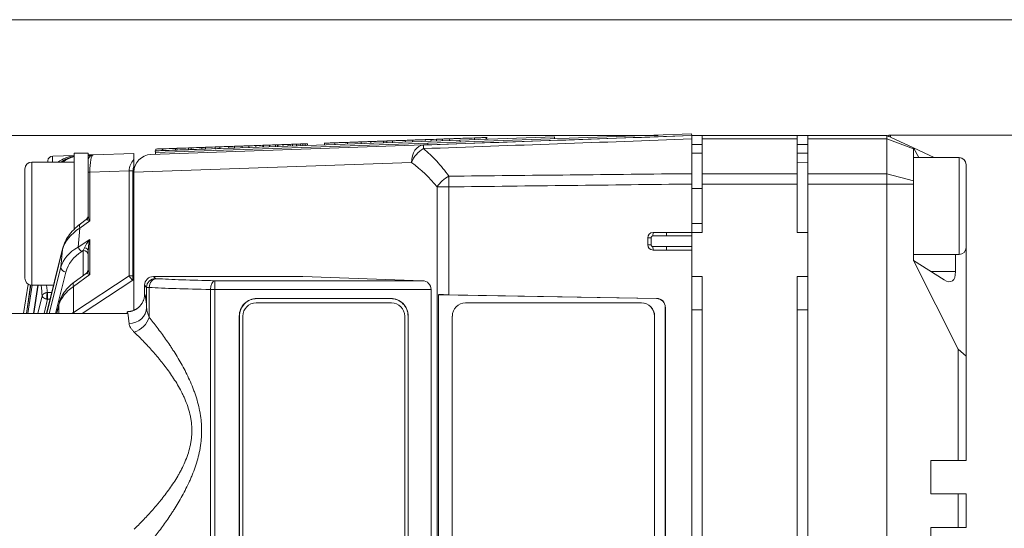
# Model space of a CAD drawing. Header units: millimetres. Extents: x 4 to 836, y 3 to 589.
# Tile 65 of 94: x 471 to 527, y 467 to 496. Entities that reach past the tile are written whole.
import ezdxf

# ---------------------------------------------------------------- set-up
doc = ezdxf.new("R2010")
doc.units = ezdxf.units.MM
doc.layers.add('1', color=7, linetype='Continuous', true_color=0xffffff)
doc.styles.add('ideas_simplex', font='simplex.shx')
doc.dimstyles.get("Standard").update_dxf_attribs({"dimtxt": 0.18, "dimasz": 0.18, "dimexe": 0.18, "dimexo": 0.0625, "dimgap": 0.09, "dimtad": 0, "dimtih": 1, "dimtoh": 1, "dimdec": 4, "dimzin": 0, "dimdsep": 46, "dimtxsty": 'Standard', "dimcen": 0.09, "dimadec": 0, "dimazin": 0, "dimtfac": 1, "dimtdec": 4, "dimtofl": 0, "dimtmove": 0, "dimatfit": 3, "dimfxl": 1, "dimtolj": 1, "dimtzin": 0, "dimarcsym": 0})

# ---------------------------------------------------------------- blocks, each defined once
blk = doc.blocks.new('_U2')
at = {"layer": '1', "color": 152, "lineweight": 13}
for p, q in [((507.108102, 489.161092), (439.083077, 489.161092)), ((507.108102, 435.161092), (439.083077, 435.161092))]:
    blk.add_line(p, q, dxfattribs=at)
at = {"layer": '1', "color": 27, "lineweight": 13}
blk.add_line((441.083077, 489.161092), (441.083077, 435.161092), dxfattribs=at)
at = {"layer": '1', "color": 87, "lineweight": 25}
for p, q in [((439.583077, 470.748592), (433.958077, 470.748592)), ((433.958077, 470.748592), (433.958077, 469.248592)), ((439.583077, 469.248592), (439.583077, 470.748592)), ((433.958077, 455.073592), (433.958077, 453.573592)), ((439.583077, 453.573592), (439.583077, 455.073592)), ((433.958077, 453.573592), (439.583077, 453.573592))]:
    blk.add_line(p, q, dxfattribs=at)
at = {"layer": '1', "color": 27, "lineweight": 18}
for points in [[(441.083077, 489.161092), (441.612058, 486.161094), (440.554096, 486.16109)], [(441.083077, 435.161092), (440.554096, 438.16109), (441.612058, 438.161094)]]:
    blk.add_solid(points, dxfattribs=at)
at = {"layer": '1', "color": 87, "linetype": 'Continuous', "lineweight": 25, "char_height": 3, "attachment_point": 7, "rotation": 90, "line_spacing_factor": 1.204819, "style": 'ideas_simplex'}
for s, insert in [('\\W1.1692;2.126', (439.429577, 455.021092)), ('\\W1.0362;54', (432.117077, 459.476092))]:
    blk.add_mtext(s, dxfattribs=dict(at, insert=insert))

msp = doc.modelspace()

# ---------------------------------------------------------------- linework, layer by layer
at = {"layer": '1', "color": 251, "linetype": 'Continuous', "lineweight": 18}
msp.add_line((595.158, 495.743), (450.562, 495.743), dxfattribs=at)
at = {"layer": '1', "color": 18, "linetype": 'Continuous', "lineweight": 18}
for p, q in [((494.014, 488.738), (509.005, 489.261)), ((494.017, 488.638), (509.008, 489.161)), ((509.008, 489.161), (509.005, 489.261)), ((478.523, 488.197), (494.014, 488.738)), ((493.759, 488.629), (494.017, 488.638)), ((494.017, 488.638), (494.014, 488.738)), ((478.527, 488.097), (478.523, 488.197)), ((491.944, 479.661), (484.244, 479.661)), ((483.494, 478.911), (483.494, 445.411)), ((492.694, 445.411), (492.694, 478.911))]:
    msp.add_line(p, q, dxfattribs=at)
at = {"layer": '1', "color": 9, "linetype": 'Continuous', "lineweight": 18}
for p, q in [((509.608, 489.161), (509.008, 489.161)), ((509.608, 488.969), (509.608, 489.161)), ((509.608, 489.161), (515.008, 489.161)), ((515.608, 489.161), (515.008, 489.161)), ((515.008, 489.161), (515.008, 488.969)), ((515.608, 489.161), (515.608, 488.969)), ((515.608, 489.161), (520.108, 489.161)), ((520.108, 489.161), (521.608, 488.462)), ((520.108, 488.969), (520.108, 489.161)), ((509.608, 487), (509.608, 488.969)), ((515.008, 488.969), (515.008, 487)), ((515.608, 487), (515.608, 488.969)), ((520.108, 487), (520.108, 488.969)), ((473.908, 484.161), (473.908, 488.161)), ((474.708, 488.161), (473.908, 488.161)), ((474.708, 487.771), (474.708, 488.161)), ((509.608, 488.161), (509.008, 488.161)), ((515.608, 488.161), (515.008, 488.161)), ((521.608, 488.462), (521.608, 488.404)), ((521.608, 488.462), (522.789, 487.911)), ((521.608, 488.462), (521.91, 487.911)), ((521.608, 488.404), (521.608, 486.587)), ((473.908, 487.661), (471.508, 487.661)), ((471.108, 487.261), (471.108, 482.974)), ((509.608, 486.41), (509.608, 487)), ((515.008, 487), (515.008, 486.41)), ((515.608, 486.41), (515.608, 487)), ((520.108, 486.41), (520.108, 487)), ((509.608, 483.661), (509.608, 486.41)), ((515.008, 483.661), (515.008, 486.41)), ((515.608, 486.41), (515.608, 437.912)), ((520.108, 437.912), (520.108, 486.41)), ((521.608, 486.587), (521.608, 486.41)), ((521.608, 486.41), (521.608, 482.067)), ((473.908, 483.825), (473.908, 484.161)), ((509.608, 483.661), (509.008, 483.661)), ((509.008, 482.661), (509.008, 483.661)), ((515.608, 483.661), (515.008, 483.661)), ((471.108, 482.974), (471.108, 481.061)), ((524.002, 482.411), (524.002, 481.449)), ((524.608, 482.811), (524.608, 476.628)), ((523.353, 480.972), (521.608, 482.067)), ((524.146, 477.034), (521.608, 482.067)), ((509.608, 481.161), (509.008, 481.161)), ((509.608, 443.161), (509.608, 481.161)), ((515.008, 443.161), (515.008, 481.161)), ((515.608, 481.161), (515.008, 481.161)), ((471.508, 480.661), (472.737, 480.661)), ((524.146, 477.034), (524.608, 476.628)), ((524.146, 470.711), (524.146, 477.034)), ((524.608, 476.628), (524.608, 470.711)), ((522.608, 470.711), (522.608, 468.811)), ((522.608, 470.711), (524.146, 470.711)), ((524.608, 470.711), (524.146, 470.711)), ((524.146, 468.811), (522.608, 468.811)), ((524.146, 468.811), (524.608, 468.811)), ((524.146, 466.911), (524.146, 468.811)), ((524.608, 468.811), (524.608, 466.911)), ((522.608, 466.911), (522.608, 465.011)), ((522.608, 466.911), (524.146, 466.911)), ((524.608, 466.911), (524.146, 466.911))]:
    msp.add_line(p, q, dxfattribs=at)
at = {"layer": '1', "color": 27, "linetype": 'Continuous', "lineweight": 13}
for p, q in [((520.308, 489.193), (520.308, 489.068)), ((524.208, 482.411), (524.208, 487.911)), ((474.796, 487.088), (474.708, 487.088)), ((477.038, 487.167), (474.796, 487.088)), ((474.796, 487.088), (474.796, 484.331)), ((477.038, 481.203), (477.038, 487.167)), ((477.038, 487.167), (477.251, 487.167)), ((477.251, 487.167), (477.251, 481.203)), ((474.796, 484.331), (474.235, 483.914)), ((474.235, 483.914), (474.133, 482.832)), ((474.133, 482.832), (474.796, 483.268)), ((474.796, 483.268), (474.796, 481.279)), ((473.247, 482.686), (472.345, 479.061)), ((473.153, 481.686), (473.247, 482.686)), ((474.419, 482.642), (474.334, 482.586)), ((474.419, 481.215), (474.419, 482.642)), ((472.49, 479.061), (473.153, 481.686)), ((473.439, 481.415), (472.845, 479.061)), ((474.796, 481.279), (473.875, 480.595)), ((473.875, 479.122), (477.038, 481.203)), ((477.24, 480.957), (474.357, 479.061)), ((477.038, 481.203), (477.251, 481.203)), ((477.24, 480.957), (477.251, 481.203)), ((477.308, 480.954), (477.24, 480.957)), ((477.251, 481.203), (477.308, 481.2)), ((478.411, 481.161), (478.527, 481.045)), ((481.903, 480.923), (493.713, 480.923)), ((481.903, 480.423), (481.903, 480.923)), ((471.436, 480.668), (471.194, 479.061)), ((471.279, 479.061), (471.522, 480.661)), ((471.835, 480.661), (471.592, 479.061)), ((471.859, 480.661), (471.619, 479.061)), ((472.4, 480.248), (472.636, 480.255)), ((473.875, 480.595), (473.875, 479.122)), ((478.028, 480.545), (477.912, 480.661)), ((478.028, 479.394), (478.028, 480.545)), ((478.173, 480.537), (478.173, 478.837)), ((481.65, 480.423), (481.903, 480.423)), ((481.65, 443.899), (481.65, 480.423)), ((494.194, 480.423), (481.903, 480.423)), ((481.903, 480.423), (481.903, 443.899)), ((471.841, 479.061), (472.094, 480.062)), ((472.4, 479.87), (472.196, 479.061)), ((472.539, 479.866), (472.4, 479.87)), ((484.296, 479.906), (484.296, 479.913)), ((491.894, 479.906), (491.894, 479.913)), ((473.041, 479.554), (472.919, 479.061)), ((473.041, 479.061), (473.041, 479.554))]:
    msp.add_line(p, q, dxfattribs=at)
at = {"layer": '1', "color": 27, "linetype": 'Continuous', "lineweight": 18}
for p, q in [((538.649, 489.193), (520.308, 489.193)), ((472.689, 487.991), (473.908, 488.033)), ((474.708, 488.061), (474.998, 488.071)), ((474.998, 488.071), (477.308, 488.152)), ((477.308, 488.152), (477.308, 487.805)), ((472.391, 487.661), (472.404, 487.738)), ((474.708, 487.088), (474.708, 487.771)), ((524.208, 487.911), (521.608, 487.911)), ((524.608, 482.811), (524.608, 487.511)), ((474.708, 484.587), (474.708, 487.088)), ((477.308, 487.088), (477.308, 487.403)), ((474.587, 484.392), (474.268, 484.155)), ((473.253, 482.733), (472.339, 479.061)), ((474.708, 481.536), (474.708, 482.603)), ((521.608, 482.411), (524.208, 482.411)), ((474.587, 481.34), (473.908, 480.836)), ((486.906, 481.161), (478.411, 481.161)), ((486.906, 481.161), (493.713, 480.923)), ((471.029, 479.061), (471.293, 480.724)), ((471.433, 480.668), (471.192, 479.061)), ((471.857, 480.661), (471.616, 479.061)), ((477.912, 480.161), (477.912, 480.661)), ((494.194, 443.899), (494.194, 480.423)), ((473.046, 479.627), (472.905, 479.061)), ((491.894, 479.913), (484.296, 479.913)), ((491.894, 479.906), (484.296, 479.906)), ((476.911, 479.061), (468.382, 479.061)), ((476.911, 479.061), (476.911, 479.161)), ((483.293, 478.911), (483.293, 445.411)), ((483.3, 478.911), (483.3, 445.411)), ((492.887, 445.409), (492.887, 478.914)), ((492.894, 445.409), (492.894, 478.914))]:
    msp.add_line(p, q, dxfattribs=at)
at = {"layer": '1', "color": 252, "linetype": 'Continuous', "lineweight": 18}
for p, q in [((478.273, 488.088), (493.759, 488.629)), ((509.008, 487), (509.008, 488.969)), ((515.608, 487.633), (515.008, 487.654)), ((477.308, 487.078), (477.308, 487.088)), ((477.308, 487.078), (477.308, 479.258)), ((509.008, 486.41), (509.008, 483.661)), ((509.608, 486.161), (509.008, 486.161)), ((509.008, 484.161), (509.608, 484.161)), ((506.808, 483.661), (507.576, 483.661)), ((507.576, 483.661), (509.008, 483.661)), ((506.508, 482.961), (506.508, 483.361)), ((507.576, 482.661), (506.808, 482.661)), ((509.008, 482.661), (507.576, 482.661)), ((509.008, 482.661), (509.008, 441.661)), ((494.614, 444.193), (494.614, 480.129)), ((494.614, 480.129), (507.011, 479.913)), ((507.018, 479.92), (495.206, 480.126)), ((496.152, 479.661), (506.146, 479.661)), ((506.146, 479.661), (506.153, 479.661)), ((507.502, 479.414), (507.502, 444.908)), ((507.509, 444.902), (507.509, 479.421)), ((495.402, 445.411), (495.402, 478.911)), ((506.895, 478.911), (506.895, 445.411)), ((506.902, 478.911), (506.902, 445.411))]:
    msp.add_line(p, q, dxfattribs=at)
at = {"layer": '1', "color": 7, "linetype": 'Continuous', "lineweight": 18}
for p, q in [((481.161, 488.389), (495.835, 488.901)), ((495.835, 488.901), (501.206, 489.089)), ((495.835, 488.901), (495.839, 488.801)), ((501.206, 489.089), (501.209, 488.989)), ((478.52, 488.297), (478.554, 488.298)), ((478.52, 488.297), (478.523, 488.197)), ((478.922, 488.311), (478.956, 488.312)), ((479.668, 488.337), (479.756, 488.34)), ((480.414, 488.363), (480.556, 488.368))]:
    msp.add_line(p, q, dxfattribs=at)
at = {"layer": '1', "color": 163, "linetype": 'Continuous', "lineweight": 18}
for p, q in [((483.459, 488.569), (483.463, 488.469)), ((483.84, 488.582), (483.843, 488.482)), ((484.232, 488.596), (484.235, 488.496)), ((484.623, 488.61), (484.627, 488.51)), ((484.665, 488.611), (484.669, 488.511)), ((485.004, 488.623), (485.007, 488.523)), ((485.342, 488.635), (485.346, 488.535)), ((485.47, 488.639), (485.473, 488.539)), ((485.49, 488.64), (485.494, 488.54)), ((485.776, 488.65), (485.779, 488.55)), ((486.061, 488.66), (486.064, 488.56)), ((486.189, 488.664), (486.193, 488.564)), ((486.316, 488.669), (486.319, 488.569)), ((486.548, 488.677), (486.551, 488.577)), ((486.78, 488.685), (486.783, 488.585)), ((486.908, 488.69), (486.911, 488.59)), ((487.036, 488.694), (487.039, 488.594)), ((487.164, 488.698), (487.167, 488.599)), ((478.55, 488.398), (478.554, 488.298)), ((478.918, 488.411), (478.922, 488.311)), ((478.953, 488.412), (478.956, 488.312)), ((479.665, 488.437), (479.668, 488.337)), ((479.752, 488.44), (479.756, 488.34)), ((480.411, 488.463), (480.414, 488.363)), ((480.552, 488.468), (480.556, 488.368)), ((481.157, 488.489), (481.161, 488.389)), ((481.364, 488.496), (481.368, 488.396)), ((481.915, 488.515), (481.919, 488.415)), ((482.189, 488.525), (482.193, 488.425)), ((482.687, 488.542), (482.691, 488.442)), ((483.015, 488.554), (483.018, 488.454))]:
    msp.add_line(p, q, dxfattribs=at)
at = {"layer": '1', "color": 5, "linetype": 'Continuous', "lineweight": 18}
for p, q in [((488.133, 488.745), (488.137, 488.632)), ((488.714, 488.765), (488.718, 488.653)), ((489.441, 488.79), (489.445, 488.678)), ((490.225, 488.818), (490.229, 488.705)), ((490.765, 488.837), (490.769, 488.724)), ((491.495, 488.85), (491.498, 488.75)), ((491.681, 488.756), (491.678, 488.869)), ((491.992, 488.88), (491.996, 488.767)), ((492.727, 488.893), (492.731, 488.793)), ((493.079, 488.905), (493.078, 488.918)), ((493.126, 488.919), (493.13, 488.807)), ((493.856, 488.945), (493.86, 488.832)), ((494.189, 488.944), (494.193, 488.844)), ((494.844, 488.867), (494.84, 488.979)), ((495.228, 488.993), (495.232, 488.88)), ((496.667, 489.03), (496.67, 488.93)), ((497.367, 488.955), (497.363, 489.067))]:
    msp.add_line(p, q, dxfattribs=at)
at = {"layer": '1', "color": 5, "linetype": 'Continuous', "lineweight": 13}
for p, q in [((494.5, 488.955), (494.504, 488.855)), ((497.314, 489.053), (497.318, 488.953))]:
    msp.add_line(p, q, dxfattribs=at)
at = {"layer": '1', "color": 9, "linetype": 'Continuous', "lineweight": 13}
for p, q in [((509.008, 488.661), (509.608, 488.661)), ((515.008, 488.969), (509.608, 488.969)), ((515.008, 488.661), (515.608, 488.661)), ((520.108, 488.969), (515.608, 488.969)), ((520.108, 488.969), (521.608, 488.404)), ((471.508, 482.82), (471.508, 487.661)), ((509.608, 487), (515.008, 487)), ((515.608, 487), (520.108, 487)), ((520.108, 487), (521.608, 486.587)), ((515.008, 486.41), (509.608, 486.41)), ((520.108, 486.41), (515.608, 486.41)), ((520.108, 486.41), (521.608, 486.41)), ((471.508, 480.661), (471.508, 482.82)), ((522.594, 481.449), (524.002, 481.449))]:
    msp.add_line(p, q, dxfattribs=at)
at = {"layer": '1', "color": 252, "linetype": 'Continuous', "lineweight": 13}
for p, q in [((493.087, 487.629), (477.308, 487.078)), ((495.206, 486.25), (494.534, 486.25)), ((494.534, 438.072), (494.534, 486.25)), ((495.206, 486.25), (495.206, 480.126)), ((506.807, 483.463), (506.808, 483.661)), ((507.576, 483.461), (507.576, 483.661)), ((506.705, 483.361), (506.508, 483.361)), ((506.705, 483.361), (506.705, 482.961)), ((509.008, 483.461), (507.576, 483.461)), ((506.705, 482.961), (506.508, 482.961)), ((506.807, 482.859), (506.808, 482.661)), ((507.576, 482.861), (509.008, 482.861)), ((507.576, 482.861), (507.576, 482.661)), ((507.011, 479.913), (507.018, 479.92)), ((507.509, 479.421), (507.502, 479.414)), ((506.902, 478.911), (506.895, 478.911))]:
    msp.add_line(p, q, dxfattribs=at)
at = {"layer": '1', "color": 251, "linetype": 'Continuous', "lineweight": 13}
for p, q in [((509.608, 479.262), (509.008, 479.262)), ((515.608, 479.262), (515.008, 479.262))]:
    msp.add_line(p, q, dxfattribs=at)
at = {"layer": '1', "color": 27, "linetype": 'Continuous', "lineweight": 18}
for centre, radius, start, end in [((520.308, 488.993), 0.2, 90, 135.0563), ((475.008, 487.771), 0.3, 92, 180), ((472.7, 487.691), 0.3, 92, 171), ((524.208, 487.511), 0.4, 0, 90), ((474.408, 484.633), 0.3, 302.6554, 0), ((524.208, 482.811), 0.4, 270, 0), ((474.408, 481.581), 0.3, 302.6554, 0), ((484.296, 478.912), 1.001, 90, 180.0209), ((484.296, 478.912), 0.994, 90, 180.0281), ((491.894, 478.914), 0.999, 359.9721, 90), ((491.894, 478.914), 0.992, 359.9719, 90)]:
    msp.add_arc(centre, radius, start, end, dxfattribs=at)
at = {"layer": '1', "color": 252, "linetype": 'Continuous', "lineweight": 18}
for centre, radius, start, end in [((478.308, 487.088), 1, 92, 180), ((506.808, 483.361), 0.3, 90, 180), ((506.808, 482.961), 0.3, 180, 270)]:
    msp.add_arc(centre, radius, start, end, dxfattribs=at)
at = {"layer": '1', "color": 9, "linetype": 'Continuous', "lineweight": 18}
for centre, start, end in [((471.508, 487.261), 90, 180), ((471.508, 481.061), 180, 270)]:
    msp.add_arc(centre, 0.4, start, end, dxfattribs=at)
at = {"layer": '1', "color": 18, "linetype": 'Continuous', "lineweight": 18}
for centre, start, end in [((484.244, 478.911), 90, 180), ((491.944, 478.911), 0, 90)]:
    msp.add_arc(centre, 0.75, start, end, dxfattribs=at)
at = {"layer": '1', "color": 252, "linetype": 'Continuous', "lineweight": 13}
for centre, major_axis, ratio, start_param, end_param in [((493.794, 487.629), (0.035, -0.999), 0.706891, 3.141593, 4.687709), ((493.794, 487.629), (0.035, -0.999), 0.011831, 3.141593, 3.794893), ((493.794, 487.629), (-0.585, -0.811), 0.629764, 4.040123, 5.139183), ((488.772, 481.661), (7.367, 0), 0.99939, 0.672925, 0.945109), ((495.241, 486.25), (-0.782, -0.624), 0.529088, 4.35424, 5.298143), ((495.241, 486.25), (0.012, -1), 0.034897, 4.060942, 4.711977)]:
    msp.add_ellipse(centre, major_axis=major_axis, ratio=ratio, start_param=start_param, end_param=end_param, dxfattribs=at)
at = {"layer": '1', "color": 27, "linetype": 'Continuous', "lineweight": 18}
for centre, major_axis, ratio, start_param, end_param in [((474.16, 486.041), (0, -2), 1, 3.267759, 3.767923), ((474.254, 486.044), (1.463, 1.452), 0.943902, 0.991435, 1.392315), ((474.366, 486.048), (1.567, 1.354), 0.94297, 1.115726, 1.464481), ((473.544, 482.661), (0.291, -0.073), 0.80794, 3.141586, 3.339982), ((478.412, 480.661), (0.354, -0.354), 0.998783, 2.356803, 3.926382), ((493.695, 480.423), (0, -0.5), 0.998473, 1.570796, 3.106686), ((473.337, 479.554), (0.291, -0.073), 0.807933, 3.14158, 3.440715)]:
    msp.add_ellipse(centre, major_axis=major_axis, ratio=ratio, start_param=start_param, end_param=end_param, dxfattribs=at)
at = {"layer": '1', "color": 27, "linetype": 'Continuous', "lineweight": 13}
for centre, major_axis, ratio, start_param, end_param in [((475.008, 487.771), (0.582, 0.02), 0.515554, 1.570796, 2.094727), ((475.008, 487.071), (0.009, -1), 0.211935, 3.147017, 4.693133), ((472.7, 487.691), (-0.296, 0.047), 0.49948, 0, 0.499489), ((472.7, 487.691), (-0.01, 0.3), 0.060338, 0, 1.667847), ((478.24, 487.184), (1.202, 0.042), 0.831726, 2.429492, 3.116912), ((478.24, 487.184), (0.99, 0.035), 0.706891, 2.774239, 3.116912), ((474.447, 483.914), (0.179, -0.241), 0.626002, 3.141598, 4.277116), ((474.408, 483.885), (0.215, 0.517), 0.179539, 6.224986, 6.575113), ((474.408, 484.587), (-0.3, 0), 0.919568, 2.392797, 3.141593), ((475.008, 484.331), (0.388, -0.083), 0.13042, 3.377338, 4.162736), ((475.008, 484.331), (0.265, -0.346), 0.403982, 3.626829, 4.412227), ((476.229, 482.564), (3.018, 0.421), 0.653782, 2.198014, 2.870907), ((475.008, 483.268), (0.541, 0.66), 0.194741, 1.728932, 2.514331), ((475.008, 483.268), (0.223, 0.939), 0.214071, 1.621477, 2.406875), ((476.111, 481.32), (3.007, -0.015), 0.665515, 2.292379, 2.965272), ((476.101, 481.074), (2.708, 0.085), 0.747925, 2.25766, 2.930553), ((474.345, 482.832), (0.165, -0.251), 0.641183, 4.313379, 5.439671), ((474.408, 482.874), (0.206, 0.477), 0.213451, 4.29955, 4.640444), ((474.408, 482.396), (-0.3, 0), 0.819152, 3.141593, 4.677482), ((474.408, 482.603), (-0.3, 0), 0.669801, 3.141593, 4.419012), ((473.45, 481.661), (0.291, -0.073), 0.813646, 3.342716, 4.879859), ((474.408, 480.833), (0.215, 0.517), 0.179539, 6.224986, 6.57513), ((474.408, 481.536), (-0.3, 0), 0.919568, 2.392797, 3.141593), ((475.008, 481.279), (0.388, -0.083), 0.13042, 3.377338, 4.162736), ((475.008, 481.279), (0.265, -0.346), 0.403982, 3.626829, 4.412227), ((474.087, 480.595), (0.179, -0.241), 0.626002, 3.141615, 4.277116), ((477.251, 481.203), (0.165, -0.251), 0.641183, 4.313379, 5.439671), ((478.527, 480.545), (0.354, 0.354), 0.998783, 0.786007, 2.355586), ((478.6, 480.537), (-0.029, -0.499), 0.85348, 3.208612, 4.761242), ((479.027, 481.046), (0.5, 0), 0.034921, 3.176499, 3.689033), ((486.712, 481.209), (9.5, 0), 0.034921, 3.689033, 4.181678), ((481.903, 480.423), (-0.01, -0.5), 0.506068, 3.182067, 4.72276), ((472.681, 484.172), (0.389, 4.61), 0.116516, 2.446381, 2.681235), ((475.996, 479.339), (2.998, 0.19), 0.628654, 2.316271, 2.927136), ((479.027, 480.546), (1, 0), 0.01746, 3.176499, 3.689033), ((486.712, 480.709), (10, 0), 0.033175, 3.689033, 4.181678), ((477.91, 472.411), (0, -7.75), 0.034921, 2.693011, 3.137089), ((475.996, 477.704), (2.998, -0.19), 0.628654, 2.396118, 2.443527), ((474.087, 479.122), (0.165, -0.251), 0.641183, 4.313379, 4.539851), ((476.911, 472.411), (0, -6.75), 0.040094, 2.693011, 3.141593), ((477.028, 479.394), (-0.997, -0.072), 0.900618, 1.505546, 3.061206), ((477.319, 478.837), (-0.742, -0.671), 0.740007, 0.981103, 2.256665)]:
    msp.add_ellipse(centre, major_axis=major_axis, ratio=ratio, start_param=start_param, end_param=end_param, dxfattribs=at)
at = {"layer": '1', "color": 9, "linetype": 'Continuous', "lineweight": 18}
msp.add_ellipse((522.847, 482.863), major_axis=(0.937, -1.974), ratio=0.341999, start_param=5.79051, end_param=6.907708, dxfattribs=at)
at = {"layer": '1', "color": 252, "linetype": 'Continuous', "lineweight": 18}
for centre, major_axis, ratio, start_param, end_param in [((495.241, 480.09), (1, -0.019), 0.034915, 1.606356, 2.249654), ((496.152, 478.911), (0, -0.75), 0.999391, 3.141593, 4.712389), ((506.146, 478.911), (0, -0.75), 0.999391, 1.570796, 3.141593), ((506.153, 478.911), (0, 0.75), 0.999391, 4.712389, 6.283185), ((507.001, 479.413), (0.428, 0.26), 0.997308, 5.738019, 7.288937), ((507.008, 479.419), (0.428, 0.26), 0.997308, 5.738019, 7.288937)]:
    msp.add_ellipse(centre, major_axis=major_axis, ratio=ratio, start_param=start_param, end_param=end_param, dxfattribs=at)
msp.add_open_spline([(493.759, 488.629), (498.842, 488.806), (503.925, 488.984), (509.008, 489.161)], degree=3, dxfattribs=at)
for points in [[(509.008, 489.161), (509.008, 489.161), (509.008, 489.153), (509.008, 489.128), (509.008, 489.095), (509.008, 489.055), (509.008, 489), (509.008, 488.969)], [(509.008, 487), (509.008, 486.957), (509.008, 486.868), (509.008, 486.771), (509.008, 486.67), (509.008, 486.568), (509.008, 486.463), (509.008, 486.41)]]:
    msp.add_open_spline(points, degree=3, knots=[0, 0, 0, 0, 0.25, 0.5, 0.5, 0.75, 1, 1, 1, 1], dxfattribs=at)
at = {"layer": '1', "color": 9, "linetype": 'Continuous', "lineweight": 18}
msp.add_open_spline([(520.108, 489.161), (520.108, 489.161), (520.116, 489.157), (520.138, 489.147), (520.142, 489.145), (520.153, 489.14), (520.159, 489.137), (520.178, 489.129), (520.193, 489.122), (520.21, 489.114)], degree=3, knots=[0, 0, 0, 0, 0.5, 0.5, 0.625, 0.625, 0.75, 0.75, 1, 1, 1, 1], dxfattribs=at)
at = {"layer": '1', "color": 163, "linetype": 'Continuous', "lineweight": 18}
for points in [[(483.015, 488.554), (483.163, 488.559), (483.311, 488.564), (483.459, 488.569)], [(483.459, 488.569), (483.586, 488.574), (483.713, 488.578), (483.84, 488.582)], [(483.84, 488.582), (483.97, 488.587), (484.101, 488.591), (484.232, 488.596)], [(484.232, 488.596), (484.362, 488.601), (484.493, 488.605), (484.623, 488.61)], [(484.623, 488.61), (484.637, 488.61), (484.651, 488.611), (484.665, 488.611)], [(484.665, 488.611), (484.778, 488.615), (484.891, 488.619), (485.004, 488.623)], [(485.004, 488.623), (485.116, 488.627), (485.229, 488.631), (485.342, 488.635)], [(485.342, 488.635), (485.385, 488.636), (485.427, 488.638), (485.47, 488.639)], [(485.47, 488.639), (485.477, 488.64), (485.484, 488.64), (485.49, 488.64)], [(485.49, 488.64), (485.585, 488.643), (485.681, 488.647), (485.776, 488.65)], [(485.776, 488.65), (485.871, 488.653), (485.966, 488.657), (486.061, 488.66)], [(486.061, 488.66), (486.104, 488.661), (486.146, 488.663), (486.189, 488.664)], [(486.189, 488.664), (486.231, 488.666), (486.273, 488.667), (486.316, 488.669)], [(486.316, 488.669), (486.393, 488.672), (486.47, 488.674), (486.548, 488.677)], [(486.548, 488.677), (486.625, 488.68), (486.702, 488.682), (486.78, 488.685)], [(486.78, 488.685), (486.823, 488.687), (486.865, 488.688), (486.908, 488.69)], [(486.908, 488.69), (486.951, 488.691), (486.993, 488.692), (487.036, 488.694)], [(487.036, 488.694), (487.078, 488.695), (487.121, 488.697), (487.164, 488.698)], [(478.55, 488.398), (478.673, 488.402), (478.796, 488.406), (478.918, 488.411)], [(478.554, 488.298), (478.676, 488.302), (478.799, 488.306), (478.922, 488.311)], [(478.918, 488.411), (478.93, 488.411), (478.941, 488.411), (478.953, 488.412)], [(478.922, 488.311), (478.933, 488.311), (478.945, 488.311), (478.956, 488.312)], [(478.953, 488.412), (479.19, 488.42), (479.427, 488.428), (479.665, 488.437)], [(478.956, 488.312), (479.194, 488.32), (479.431, 488.328), (479.668, 488.337)], [(479.665, 488.437), (479.694, 488.438), (479.723, 488.439), (479.752, 488.44)], [(479.668, 488.337), (479.697, 488.338), (479.727, 488.339), (479.756, 488.34)], [(479.752, 488.44), (479.972, 488.447), (480.191, 488.455), (480.411, 488.463)], [(479.756, 488.34), (479.975, 488.347), (480.195, 488.355), (480.414, 488.363)], [(480.411, 488.463), (480.458, 488.464), (480.505, 488.466), (480.552, 488.468)], [(480.414, 488.363), (480.461, 488.364), (480.509, 488.366), (480.556, 488.368)], [(480.552, 488.468), (480.754, 488.475), (480.956, 488.482), (481.157, 488.489)], [(480.556, 488.368), (480.757, 488.375), (480.959, 488.382), (481.161, 488.389)], [(481.157, 488.489), (481.226, 488.491), (481.295, 488.494), (481.364, 488.496)], [(481.161, 488.389), (481.23, 488.391), (481.299, 488.394), (481.368, 488.396)], [(481.364, 488.496), (481.548, 488.502), (481.732, 488.509), (481.915, 488.515)], [(481.915, 488.515), (482.007, 488.518), (482.098, 488.522), (482.189, 488.525)], [(481.919, 488.415), (482.01, 488.418), (482.102, 488.422), (482.193, 488.425)], [(482.189, 488.525), (482.355, 488.531), (482.521, 488.536), (482.687, 488.542)], [(482.687, 488.542), (482.796, 488.546), (482.906, 488.55), (483.015, 488.554)], [(482.691, 488.442), (482.8, 488.446), (482.909, 488.45), (483.018, 488.454)]]:
    msp.add_open_spline(points, degree=3, dxfattribs=at)
at = {"layer": '1', "color": 5, "linetype": 'Continuous', "lineweight": 18}
for points, knots in [([(489.441, 488.778), (489.129, 488.767), (488.816, 488.756), (488.504, 488.745), (488.438, 488.743), (488.364, 488.74), (488.297, 488.738), (488.259, 488.737), (488.221, 488.735), (488.184, 488.734), (488.15, 488.733), (488.133, 488.732), (488.133, 488.732)], [0, 0, 0, 0, 0.721271, 0.721271, 0.721271, 0.848963, 0.848963, 0.848963, 0.935566, 0.935566, 0.935566, 1, 1, 1, 1]), ([(489.441, 488.778), (489.32, 488.774), (489.199, 488.77), (489.078, 488.765), (489.006, 488.763), (488.936, 488.76), (488.872, 488.758), (488.836, 488.757), (488.8, 488.756), (488.764, 488.754), (488.731, 488.753), (488.715, 488.753), (488.715, 488.753)], [0, 0, 0, 0, 0.485913, 0.485913, 0.485913, 0.724454, 0.724454, 0.724454, 0.882072, 0.882072, 0.882072, 1, 1, 1, 1]), ([(490.244, 488.806), (490.17, 488.803), (490.097, 488.801), (490.023, 488.798), (489.858, 488.793), (489.724, 488.788), (489.487, 488.78), (489.442, 488.778), (489.441, 488.778)], [0, 0, 0, 0, 0.250857, 0.250857, 0.250857, 0.724454, 0.724454, 1, 1, 1, 1]), ([(491.678, 488.856), (491.679, 488.856), (491.631, 488.854), (491.532, 488.851), (491.218, 488.84), (490.905, 488.829), (490.591, 488.818), (490.531, 488.816), (490.455, 488.813), (490.385, 488.811), (490.349, 488.81), (490.313, 488.808), (490.277, 488.807), (490.242, 488.806), (490.225, 488.805), (490.225, 488.805)], [0, 0, 0, 0, 0.144603, 0.144603, 0.144603, 0.782041, 0.782041, 0.782041, 0.883593, 0.883593, 0.883593, 0.947526, 0.947526, 0.947526, 1, 1, 1, 1]), ([(491.495, 488.85), (491.374, 488.845), (491.253, 488.841), (491.133, 488.837), (491.067, 488.835), (490.993, 488.832), (490.926, 488.83), (490.889, 488.829), (490.853, 488.827), (490.816, 488.826), (490.781, 488.825), (490.764, 488.824), (490.766, 488.824)], [0, 0, 0, 0, 0.500224, 0.500224, 0.500224, 0.729402, 0.729402, 0.729402, 0.880565, 0.880565, 0.880565, 1, 1, 1, 1]), ([(491.988, 488.867), (491.89, 488.863), (491.788, 488.86), (491.68, 488.856), (491.618, 488.854), (491.556, 488.852), (491.495, 488.85)], [0, 0, 0, 0, 0.564288, 0.564288, 0.564288, 1, 1, 1, 1]), ([(492.727, 488.893), (492.605, 488.888), (492.482, 488.884), (492.36, 488.88), (492.285, 488.877), (492.217, 488.875), (492.157, 488.873), (492.118, 488.871), (492.079, 488.87), (492.041, 488.869), (492.007, 488.868), (491.991, 488.867), (491.992, 488.867)], [0, 0, 0, 0, 0.458271, 0.458271, 0.458271, 0.700604, 0.700604, 0.700604, 0.877903, 0.877903, 0.877903, 1, 1, 1, 1]), ([(493.856, 488.932), (493.738, 488.928), (493.619, 488.924), (493.5, 488.92), (493.451, 488.918), (493.372, 488.915), (493.297, 488.913), (493.258, 488.911), (493.219, 488.91), (493.18, 488.909), (493.145, 488.907), (493.127, 488.907), (493.127, 488.907)], [0, 0, 0, 0, 0.58073, 0.58073, 0.58073, 0.772946, 0.772946, 0.772946, 0.900161, 0.900161, 0.900161, 1, 1, 1, 1]), ([(494.84, 488.967), (494.842, 488.967), (494.826, 488.966), (494.794, 488.965), (494.769, 488.964), (494.744, 488.963), (494.719, 488.962), (494.658, 488.96), (494.585, 488.958), (494.5, 488.955)], [0, 0, 0, 0, 0.246724, 0.246724, 0.246724, 0.478042, 0.478042, 0.478042, 1, 1, 1, 1]), ([(496.667, 489.03), (496.311, 489.018), (495.955, 489.005), (495.599, 488.993), (495.533, 488.991), (495.459, 488.988), (495.392, 488.986), (495.355, 488.984), (495.317, 488.983), (495.279, 488.982), (495.245, 488.981), (495.228, 488.98), (495.229, 488.98)], [0, 0, 0, 0, 0.745945, 0.745945, 0.745945, 0.861851, 0.861851, 0.861851, 0.940642, 0.940642, 0.940642, 1, 1, 1, 1]), ([(497.314, 489.053), (497.289, 489.052), (497.263, 489.051), (497.237, 489.05), (497.172, 489.048), (497.097, 489.045), (497.031, 489.043), (496.909, 489.039), (496.788, 489.035), (496.667, 489.03)], [0, 0, 0, 0, 0.127562, 0.127562, 0.127562, 0.401794, 0.401794, 0.401794, 1, 1, 1, 1])]:
    msp.add_open_spline(points, degree=3, knots=knots, dxfattribs=at)
for points in [[(492.678, 488.891), (492.469, 488.884), (492.272, 488.877), (492.059, 488.869)], [(493.127, 488.907), (492.993, 488.902), (492.86, 488.897), (492.727, 488.893)], [(494.5, 488.955), (494.075, 488.94), (493.858, 488.932), (493.856, 488.932)], [(494.326, 488.949), (494.326, 488.949), (494.281, 488.947), (494.189, 488.944)], [(495.237, 488.98), (495.094, 488.975), (494.954, 488.971), (494.808, 488.965)], [(497.364, 489.055), (497.363, 489.055), (497.346, 489.054), (497.314, 489.053)]]:
    msp.add_open_spline(points, degree=3, dxfattribs=at)
at = {"layer": '1', "color": 252, "linetype": 'Continuous', "lineweight": 13}
for points in [[(509.008, 488.969), (503.925, 488.787), (498.842, 488.605), (493.759, 488.423)], [(495.206, 486.856), (499.807, 486.905), (504.407, 486.953), (509.008, 487)], [(509.008, 486.41), (504.407, 486.358), (499.807, 486.305), (495.206, 486.25)], [(507.576, 483.461), (507.32, 483.461), (507.064, 483.462), (506.807, 483.463)], [(506.807, 482.859), (507.064, 482.86), (507.32, 482.861), (507.576, 482.861)]]:
    msp.add_open_spline(points, degree=3, dxfattribs=at)
for points, knots in [([(493.759, 488.423), (493.89, 488.315), (494.019, 488.202), (494.271, 487.965), (494.394, 487.841), (494.636, 487.58), (494.754, 487.444), (494.985, 487.159), (495.097, 487.011), (495.206, 486.856)], [0, 0, 0, 0, 0.25, 0.25, 0.5, 0.5, 0.75, 0.75, 1, 1, 1, 1]), ([(506.807, 483.463), (506.8, 483.463), (506.794, 483.462), (506.781, 483.46), (506.774, 483.458), (506.762, 483.453), (506.756, 483.45), (506.745, 483.442), (506.739, 483.438), (506.73, 483.429), (506.726, 483.424), (506.718, 483.412), (506.715, 483.406), (506.71, 483.394), (506.708, 483.388), (506.705, 483.375), (506.705, 483.368), (506.705, 483.361)], [0, 0, 0, 0, 0.125, 0.125, 0.25, 0.25, 0.375, 0.375, 0.5, 0.5, 0.625, 0.625, 0.75, 0.75, 0.875, 0.875, 1, 1, 1, 1]), ([(506.705, 482.961), (506.705, 482.954), (506.705, 482.948), (506.708, 482.935), (506.71, 482.928), (506.715, 482.916), (506.718, 482.91), (506.726, 482.899), (506.73, 482.894), (506.739, 482.884), (506.745, 482.88), (506.756, 482.873), (506.762, 482.869), (506.774, 482.864), (506.78, 482.862), (506.794, 482.86), (506.8, 482.859), (506.807, 482.859)], [0, 0, 0, 0, 0.125, 0.125, 0.25, 0.25, 0.375, 0.375, 0.5, 0.5, 0.625, 0.625, 0.75, 0.75, 0.875, 0.875, 1, 1, 1, 1])]:
    msp.add_open_spline(points, degree=3, knots=knots, dxfattribs=at)
at = {"layer": '1', "color": 27, "linetype": 'Continuous', "lineweight": 18}
for points, knots in [([(477.308, 487.805), (477.308, 487.793), (477.308, 487.78), (477.308, 487.752), (477.308, 487.737), (477.308, 487.713), (477.308, 487.705), (477.308, 487.689), (477.308, 487.664), (477.308, 487.638), (477.308, 487.603), (477.308, 487.585), (477.308, 487.549), (477.308, 487.531), (477.308, 487.476), (477.308, 487.44), (477.308, 487.403)], [0, 0, 0, 0, 0.125, 0.125, 0.25, 0.25, 0.3125, 0.3125, 0.375, 0.5, 0.5, 0.625, 0.625, 0.75, 0.75, 1, 1, 1, 1]), ([(474.268, 484.155), (474.195, 484.101), (473.995, 483.939), (473.708, 483.643), (473.445, 483.258), (473.312, 482.947), (473.262, 482.769), (473.253, 482.733)], [0, 0, 0, 0, 0.134797, 0.392747, 0.659473, 0.931618, 1, 1, 1, 1]), ([(473.908, 480.836), (473.84, 480.785), (473.654, 480.634), (473.392, 480.355), (473.168, 480), (473.077, 479.751), (473.046, 479.627)], [0, 0, 0, 0, 0.149048, 0.433243, 0.725524, 1, 1, 1, 1]), ([(472.4, 480.248), (472.4, 480.247), (472.4, 480.245), (472.399, 480.241), (472.399, 480.238), (472.398, 480.234), (472.398, 480.23), (472.398, 480.226), (472.397, 480.222), (472.397, 480.217), (472.397, 480.213), (472.396, 480.208), (472.396, 480.203), (472.396, 480.199), (472.395, 480.194), (472.395, 480.188), (472.395, 480.183), (472.395, 480.178), (472.394, 480.173), (472.394, 480.167), (472.394, 480.161), (472.394, 480.156), (472.394, 480.15), (472.393, 480.144), (472.393, 480.139), (472.393, 480.133), (472.393, 480.127), (472.393, 480.121), (472.393, 480.115), (472.393, 480.109), (472.393, 480.103), (472.393, 480.098), (472.393, 480.092), (472.392, 480.086), (472.392, 480.08), (472.392, 480.074), (472.392, 480.066), (472.392, 480.056), (472.393, 480.044), (472.393, 480.031), (472.393, 480.018), (472.393, 480.006), (472.393, 479.993), (472.394, 479.981), (472.394, 479.968), (472.395, 479.956), (472.395, 479.944), (472.396, 479.932), (472.396, 479.92), (472.397, 479.909), (472.398, 479.898), (472.398, 479.888), (472.399, 479.879), (472.4, 479.873), (472.4, 479.87)], [0, 0, 0, 0, 0.01571, 0.031336, 0.046877, 0.062333, 0.077705, 0.092994, 0.108197, 0.123317, 0.138353, 0.153305, 0.168173, 0.182957, 0.197657, 0.212274, 0.226807, 0.241256, 0.255622, 0.269905, 0.284105, 0.298221, 0.312254, 0.326204, 0.340071, 0.353855, 0.367557, 0.381175, 0.394711, 0.408164, 0.421535, 0.434823, 0.448029, 0.461152, 0.474194, 0.487153, 0.50003, 0.526623, 0.553564, 0.580855, 0.608496, 0.636488, 0.664832, 0.693528, 0.722576, 0.751978, 0.781735, 0.811846, 0.842313, 0.873135, 0.904315, 0.935852, 0.967747, 1, 1, 1, 1]), ([(476.911, 479.161), (476.915, 479.161), (476.919, 479.161), (476.927, 479.161), (476.931, 479.161), (476.944, 479.162), (476.968, 479.163), (476.993, 479.164), (477.042, 479.169), (477.075, 479.174), (477.123, 479.184), (477.139, 479.187), (477.171, 479.195), (477.187, 479.2), (477.234, 479.214), (477.295, 479.236), (477.369, 479.271), (477.412, 479.295), (477.44, 479.312), (477.454, 479.321), (477.522, 479.367), (477.572, 479.408), (477.642, 479.477), (477.664, 479.501), (477.695, 479.54), (477.705, 479.553), (477.725, 479.579), (477.734, 479.592), (477.78, 479.66), (477.81, 479.718), (477.842, 479.793), (477.848, 479.809), (477.859, 479.84), (477.864, 479.855), (477.878, 479.903), (477.886, 479.934), (477.905, 480.03), (477.912, 480.095), (477.912, 480.161)], [0, 0, 0, 0, 0.007812, 0.007812, 0.015625, 0.015625, 0.03125, 0.0625, 0.0625, 0.125, 0.125, 0.15625, 0.15625, 0.1875, 0.1875, 0.25, 0.3125, 0.34375, 0.34375, 0.375, 0.375, 0.5, 0.5, 0.5625, 0.5625, 0.59375, 0.59375, 0.625, 0.625, 0.75, 0.75, 0.78125, 0.78125, 0.8125, 0.8125, 0.875, 0.875, 1, 1, 1, 1])]:
    msp.add_open_spline(points, degree=3, knots=knots, dxfattribs=at)
at = {"layer": '1', "color": 27, "linetype": 'Continuous', "lineweight": 13}
for points, knots in [([(472.094, 480.062), (472.094, 480.064), (472.095, 480.068), (472.097, 480.074), (472.099, 480.079), (472.101, 480.084), (472.103, 480.089), (472.105, 480.094), (472.107, 480.098), (472.109, 480.102), (472.111, 480.106), (472.113, 480.11), (472.116, 480.113), (472.118, 480.116), (472.12, 480.119), (472.121, 480.122), (472.123, 480.124), (472.125, 480.127), (472.13, 480.134), (472.14, 480.146), (472.156, 480.161), (472.173, 480.175), (472.189, 480.186), (472.204, 480.196), (472.218, 480.203), (472.233, 480.211), (472.248, 480.217), (472.263, 480.223), (472.279, 480.229), (472.294, 480.233), (472.31, 480.237), (472.326, 480.241), (472.342, 480.244), (472.358, 480.246), (472.374, 480.247), (472.384, 480.248), (472.39, 480.248)], [0, 0, 0, 0, 0.021733, 0.042583, 0.062553, 0.081642, 0.099852, 0.117183, 0.133635, 0.149209, 0.163906, 0.177726, 0.190669, 0.202737, 0.213929, 0.224245, 0.233687, 0.242255, 0.249948, 0.319016, 0.383672, 0.443951, 0.499888, 0.541969, 0.583386, 0.624154, 0.66429, 0.703812, 0.742736, 0.781081, 0.818863, 0.856102, 0.892816, 0.929023, 0.964745, 1, 1, 1, 1]), ([(472.339, 480.657), (472.342, 480.626), (472.345, 480.596), (472.359, 480.446), (472.373, 480.34), (472.39, 480.248)], [0, 0, 0, 0, 0.196545, 0.196545, 1, 1, 1, 1]), ([(472.363, 479.875), (472.358, 479.898), (472.355, 479.928), (472.353, 479.997), (472.354, 480.035), (472.359, 480.109), (472.364, 480.146), (472.372, 480.192), (472.377, 480.212), (472.382, 480.229), (472.386, 480.239), (472.388, 480.244), (472.39, 480.248)], [0, 0, 0, 0, 0.25, 0.25, 0.5, 0.5, 0.75, 0.75, 0.875, 0.9375, 0.9375, 1, 1, 1, 1]), ([(472.363, 479.875), (472.36, 479.875), (472.354, 479.877), (472.346, 479.878), (472.337, 479.88), (472.329, 479.882), (472.32, 479.884), (472.312, 479.887), (472.304, 479.889), (472.295, 479.891), (472.287, 479.894), (472.279, 479.897), (472.271, 479.9), (472.262, 479.903), (472.254, 479.906), (472.246, 479.91), (472.238, 479.913), (472.231, 479.917), (472.223, 479.921), (472.215, 479.925), (472.208, 479.929), (472.201, 479.933), (472.193, 479.937), (472.186, 479.942), (472.18, 479.946), (472.17, 479.953), (472.157, 479.963), (472.142, 479.976), (472.129, 479.99), (472.12, 480.002), (472.114, 480.01), (472.111, 480.015), (472.107, 480.021), (472.104, 480.028), (472.101, 480.035), (472.098, 480.044), (472.095, 480.053), (472.094, 480.059), (472.094, 480.062)], [0, 0, 0, 0, 0.019084, 0.038296, 0.05764, 0.07712, 0.096738, 0.116498, 0.136405, 0.15646, 0.176668, 0.197031, 0.217553, 0.238236, 0.259084, 0.280099, 0.301285, 0.322643, 0.344177, 0.36589, 0.387783, 0.40986, 0.432122, 0.454573, 0.477214, 0.500047, 0.556429, 0.61691, 0.681513, 0.750255, 0.769518, 0.792196, 0.81829, 0.8478, 0.880726, 0.917068, 0.956826, 1, 1, 1, 1]), ([(478.173, 478.837), (478.152, 478.885), (478.113, 478.98), (478.083, 479.075), (478.065, 479.145), (478.059, 479.168), (478.049, 479.214), (478.045, 479.237), (478.034, 479.306), (478.029, 479.35), (478.028, 479.394)], [0, 0, 0, 0, 0.25, 0.5, 0.5, 0.625, 0.625, 0.75, 0.75, 1, 1, 1, 1]), ([(477.319, 478.008), (477.276, 478.05), (477.237, 478.091), (477.169, 478.174), (477.139, 478.216), (477.108, 478.267), (477.102, 478.278), (477.091, 478.298), (477.085, 478.308), (477.071, 478.338), (477.062, 478.358), (477.04, 478.417), (477.031, 478.456), (477.028, 478.493)], [0, 0, 0, 0, 0.25, 0.25, 0.5, 0.5, 0.5625, 0.5625, 0.625, 0.625, 0.75, 0.75, 1, 1, 1, 1]), ([(478.173, 478.837), (478.322, 478.656), (478.475, 478.463), (478.787, 478.054), (478.945, 477.838), (479.185, 477.496), (479.265, 477.38), (479.365, 477.23), (479.406, 477.17), (479.486, 477.048), (479.545, 476.955), (479.663, 476.769), (479.741, 476.642), (479.895, 476.385), (479.97, 476.253), (480.118, 475.986), (480.191, 475.85), (480.331, 475.573), (480.4, 475.432), (480.531, 475.143), (480.594, 474.996), (480.683, 474.769), (480.712, 474.693), (480.768, 474.538), (480.795, 474.461), (480.872, 474.226), (480.918, 474.068), (481, 473.747), (481.035, 473.585), (481.078, 473.337), (481.091, 473.254), (481.107, 473.129), (481.112, 473.087), (481.122, 473.003), (481.143, 472.792), (481.16, 472.414), (481.145, 472.078), (481.127, 471.868), (481.122, 471.826), (481.113, 471.742), (481.108, 471.7), (481.092, 471.575), (481.079, 471.491), (481.036, 471.244), (481.001, 471.082), (480.92, 470.762), (480.828, 470.447), (480.717, 470.141), (480.643, 469.952), (480.628, 469.914), (480.597, 469.839), (480.582, 469.801), (480.534, 469.69), (480.502, 469.616), (480.403, 469.398), (480.335, 469.256), (480.193, 468.977), (480.121, 468.84), (479.972, 468.572), (479.896, 468.44), (479.743, 468.182), (479.664, 468.055), (479.546, 467.868), (479.486, 467.776), (479.426, 467.684), (479.386, 467.624), (479.366, 467.594), (479.266, 467.444), (479.186, 467.327), (478.946, 466.985), (478.787, 466.769), (478.475, 466.359), (478.322, 466.166), (478.173, 465.985)], [0, 0, 0, 0, 0.0625, 0.0625, 0.125, 0.125, 0.15625, 0.15625, 0.164062, 0.171875, 0.1875, 0.1875, 0.21875, 0.21875, 0.25, 0.25, 0.28125, 0.28125, 0.3125, 0.3125, 0.34375, 0.34375, 0.359375, 0.359375, 0.375, 0.375, 0.40625, 0.40625, 0.4375, 0.4375, 0.453125, 0.453125, 0.460937, 0.460937, 0.46875, 0.5, 0.53125, 0.53125, 0.539062, 0.539062, 0.546875, 0.546875, 0.5625, 0.5625, 0.59375, 0.59375, 0.625, 0.65625, 0.65625, 0.664062, 0.664062, 0.671875, 0.671875, 0.6875, 0.6875, 0.71875, 0.71875, 0.75, 0.75, 0.78125, 0.78125, 0.8125, 0.8125, 0.828125, 0.835937, 0.835937, 0.84375, 0.84375, 0.875, 0.875, 0.9375, 0.9375, 1, 1, 1, 1]), ([(477.319, 466.814), (477.476, 466.966), (477.638, 467.127), (477.969, 467.47), (478.138, 467.651), (478.393, 467.937), (478.479, 468.035), (478.608, 468.187), (478.651, 468.238), (478.737, 468.341), (478.779, 468.393), (478.907, 468.551), (478.992, 468.659), (479.16, 468.878), (479.242, 468.99), (479.406, 469.219), (479.486, 469.336), (479.643, 469.576), (479.719, 469.699), (479.831, 469.889), (479.867, 469.952), (479.921, 470.05), (479.939, 470.082), (479.974, 470.148), (479.991, 470.181), (480.077, 470.348), (480.141, 470.484), (480.26, 470.76), (480.315, 470.901), (480.411, 471.188), (480.453, 471.335), (480.506, 471.561), (480.521, 471.637), (480.542, 471.753), (480.548, 471.792), (480.559, 471.869), (480.564, 471.908), (480.587, 472.102), (480.605, 472.413), (480.587, 472.724), (480.564, 472.919), (480.559, 472.957), (480.547, 473.035), (480.528, 473.151), (480.505, 473.265), (480.452, 473.491), (480.41, 473.639), (480.312, 473.928), (480.257, 474.07), (480.182, 474.244), (480.167, 474.279), (480.135, 474.348), (480.119, 474.382), (480.071, 474.484), (480.037, 474.552), (479.935, 474.75), (479.863, 474.878), (479.716, 475.129), (479.639, 475.251), (479.483, 475.49), (479.403, 475.606), (479.241, 475.835), (479.158, 475.946), (478.991, 476.165), (478.906, 476.272), (478.778, 476.43), (478.736, 476.482), (478.65, 476.586), (478.607, 476.637), (478.478, 476.788), (478.393, 476.886), (478.137, 477.172), (477.969, 477.353), (477.638, 477.695), (477.476, 477.857), (477.319, 478.008)], [0, 0, 0, 0, 0.0625, 0.0625, 0.125, 0.125, 0.15625, 0.15625, 0.171875, 0.171875, 0.1875, 0.1875, 0.21875, 0.21875, 0.25, 0.25, 0.28125, 0.28125, 0.3125, 0.3125, 0.328125, 0.328125, 0.335938, 0.335938, 0.34375, 0.34375, 0.375, 0.375, 0.40625, 0.40625, 0.4375, 0.4375, 0.453125, 0.453125, 0.460938, 0.460938, 0.46875, 0.46875, 0.5, 0.53125, 0.53125, 0.539063, 0.539063, 0.546875, 0.5625, 0.5625, 0.59375, 0.59375, 0.625, 0.625, 0.632813, 0.632813, 0.640625, 0.640625, 0.65625, 0.65625, 0.6875, 0.6875, 0.71875, 0.71875, 0.75, 0.75, 0.78125, 0.78125, 0.8125, 0.8125, 0.828125, 0.828125, 0.84375, 0.84375, 0.875, 0.875, 0.9375, 0.9375, 1, 1, 1, 1])]:
    msp.add_open_spline(points, degree=3, knots=knots, dxfattribs=at)
for points, degree in [([(472.39, 480.248), (472.393, 480.248), (472.397, 480.248), (472.4, 480.248)], 3), ([(472.4, 479.87), (472.387, 479.871), (472.375, 479.873), (472.363, 479.875)], 3), ([(483.3, 478.911), (483.293, 478.911)], 1), ([(492.886, 478.914), (492.889, 478.914), (492.891, 478.914), (492.893, 478.914)], 3)]:
    msp.add_open_spline(points, degree=degree, dxfattribs=at)

# ---------------------------------------------------------------- dimensions: what is measured, and where the dimension line sits
at = {"layer": '1', "color": 87, "linetype": 'Continuous', "lineweight": 25}
dim = msp.add_linear_dim(base=(441.083, 435.161), p1=(512.308, 489.161), p2=(512.308, 435.161), angle=90, text='<>\\P[\\C87;{\\H1.00x;\\Fsimplex.shx;2.126\\Fsimplex.shx;}\\C87; ]', dimstyle='Standard', override={"dimtxt": 3, "dimasz": 3, "dimexe": 2, "dimexo": 2.5, "dimgap": 1.5, "dimtad": 1, "dimtih": 0, "dimtoh": 0, "dimdec": 2, "dimlfac": 1, "dimzin": 8, "dimdsep": 44, "dimlunit": 2, "dimtxsty": 'ideas_simplex', "dimsah": 1, "dimse1": 0, "dimse2": 0, "dimsd1": 0, "dimsd2": 0, "dimclrd": 27, "dimclre": 152, "dimclrt": 87, "dimtol": 0, "dimtm": -0.1, "dimtfac": 0.5, "dimtdec": 2, "dimtofl": 1, "dimtmove": 0, "dimtzin": 8, "dimlwd": 13, "dimlwe": 13}, dxfattribs=at)
dim.commit()
dim.dimension.update_dxf_attribs({"geometry": '_U2', "text_midpoint": (441.083, 462.161), "dimtype": 160})

doc.saveas('drawing.dxf')
